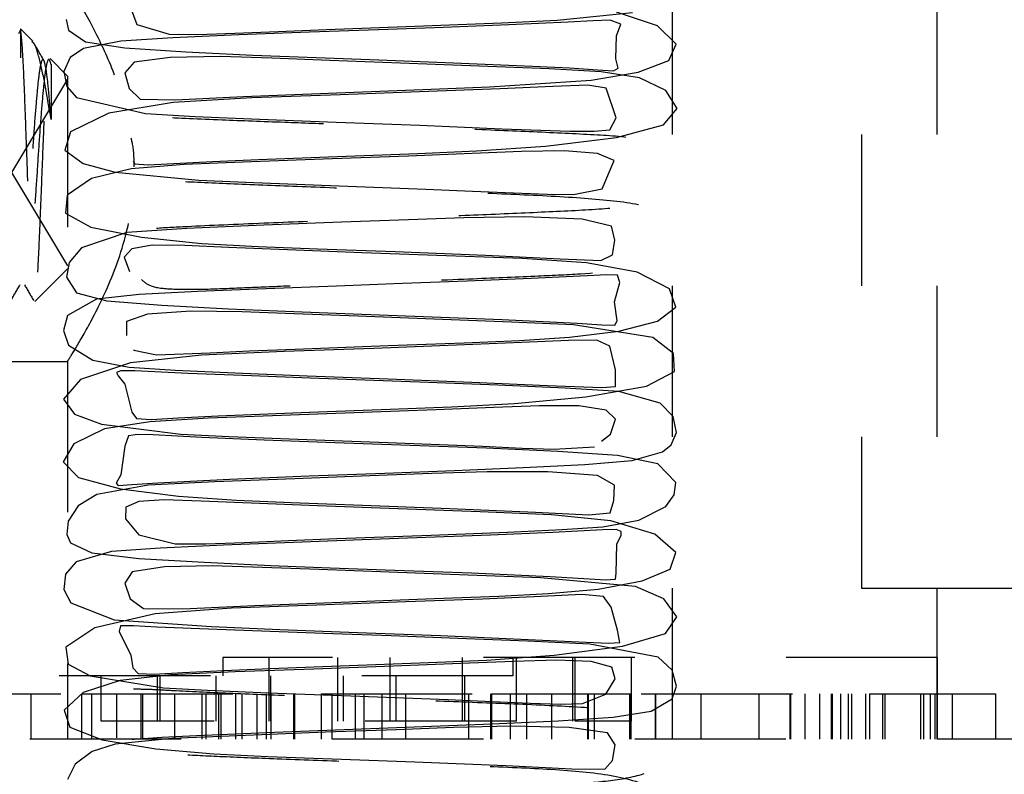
# Model space of a CAD drawing. Header units: inches. Extents: x 1772 to 2706, y -534 to -52.
# Tile 213 of 256: x 1873.897 to 1874.548, y -381.724 to -381.225. Entities that reach past the tile are written whole.
import ezdxf

# ---------------------------------------------------------------- set-up
doc = ezdxf.new("R2010")
doc.units = ezdxf.units.IN
doc.header["$LTSCALE"] = 0.5
doc.header["$MEASUREMENT"] = 0
doc.linetypes.add('HIDDEN', pattern=[0.225, 0.15, -0.075])
doc.layers.add('SID-M-H', color=4, linetype='HIDDEN')

msp = doc.modelspace()

# ---------------------------------------------------------------- linework, layer by layer
at = {"layer": 'SID-M-H'}
for p, q in [((1874.45341, -374.10102), (1874.45341, -381.60102)), ((1874.32841, -381.70102), (1874.32841, -380.95102)), ((1874.50341, -381.70102), (1874.50341, -380.95102)), ((1873.96757, -381.21016), (1873.97416, -381.22813)), ((1874.25205, -381.22535), (1874.30189, -381.22014)), ((1874.31854, -381.229), (1874.29132, -381.21998)), ((1873.92744, -381.22475), (1873.92899, -381.23198)), ((1873.97416, -381.22813), (1873.9956, -381.23456)), ((1874.09964, -381.23141), (1874.16371, -381.22903)), ((1874.17691, -381.23007), (1874.13397, -381.23166)), ((1874.16371, -381.22903), (1874.21525, -381.22701)), ((1874.22006, -381.22836), (1874.17691, -381.23007)), ((1874.21525, -381.22701), (1874.25205, -381.22535)), ((1874.25943, -381.22655), (1874.22006, -381.22836)), ((1874.27589, -381.22563), (1874.25943, -381.22655)), ((1874.28714, -381.22519), (1874.27589, -381.22563)), ((1874.29415, -381.22784), (1874.28714, -381.22519)), ((1874.29128, -381.23571), (1874.29415, -381.22784)), ((1874.33089, -381.24117), (1874.31854, -381.229)), ((1873.89605, -381.23421), (1873.89716, -381.23195)), ((1873.89716, -381.23102), (1873.89716, -381.25014)), ((1873.90531, -381.23917), (1873.89716, -381.23102)), ((1873.92899, -381.23198), (1873.94022, -381.23955)), ((1873.99808, -381.23705), (1873.96359, -381.23915)), ((1873.9956, -381.23456), (1874.01448, -381.2348)), ((1874.04161, -381.2351), (1873.99808, -381.23705)), ((1874.01448, -381.2348), (1874.03887, -381.23399)), ((1874.03887, -381.23399), (1874.0677, -381.23274)), ((1874.08841, -381.23332), (1874.04161, -381.2351)), ((1874.0677, -381.23274), (1874.09964, -381.23141)), ((1874.13397, -381.23166), (1874.08841, -381.23332)), ((1874.291, -381.25094), (1874.29128, -381.23571)), ((1873.96359, -381.23915), (1873.93881, -381.24394)), ((1873.94022, -381.23955), (1873.96622, -381.2437)), ((1873.96622, -381.2437), (1874.00647, -381.24631)), ((1874.3259, -381.25201), (1874.33089, -381.24117)), ((1873.93001, -381.25002), (1873.92585, -381.25919)), ((1873.93881, -381.24394), (1873.93001, -381.25002)), ((1873.99618, -381.24988), (1873.97252, -381.25299)), ((1874.0294, -381.24941), (1873.99618, -381.24988)), ((1874.00647, -381.24631), (1874.05098, -381.24841)), ((1874.06342, -381.25049), (1874.0294, -381.24941)), ((1874.05098, -381.24841), (1874.09279, -381.25008)), ((1874.09279, -381.25008), (1874.13422, -381.25162)), ((1873.92841, -381.26227), (1873.91682, -381.25069)), ((1873.97252, -381.25299), (1873.9663, -381.26011)), ((1874.10173, -381.25195), (1874.06342, -381.25049)), ((1874.14849, -381.25366), (1874.10173, -381.25195)), ((1874.13422, -381.25162), (1874.18353, -381.25349)), ((1874.20057, -381.25564), (1874.14849, -381.25366)), ((1874.18353, -381.25349), (1874.23583, -381.25569)), ((1874.24683, -381.25751), (1874.20057, -381.25564)), ((1874.23583, -381.25569), (1874.26029, -381.25691)), ((1874.29249, -381.25702), (1874.291, -381.25094)), ((1874.30563, -381.25972), (1874.3259, -381.25201)), ((1873.92585, -381.25919), (1873.92782, -381.26925)), ((1873.92841, -381.26227), (1873.92841, -381.38977)), ((1873.9663, -381.26011), (1873.9691, -381.27039)), ((1874.28129, -381.25947), (1874.24683, -381.25751)), ((1874.26029, -381.25691), (1874.27883, -381.25812)), ((1874.27469, -381.26504), (1874.30563, -381.25972)), ((1874.27883, -381.25812), (1874.28937, -381.2587)), ((1874.30659, -381.26336), (1874.28129, -381.25947)), ((1874.28937, -381.2587), (1874.29249, -381.25702)), ((1873.92841, -381.26422), (1873.89128, -381.32602)), ((1873.92782, -381.26925), (1873.93431, -381.27654)), ((1874.16332, -381.27118), (1874.20729, -381.26948)), ((1874.20729, -381.26948), (1874.27469, -381.26504)), ((1874.24929, -381.26914), (1874.21449, -381.27071)), ((1874.27236, -381.26824), (1874.24929, -381.26914)), ((1874.28447, -381.27018), (1874.27236, -381.26824)), ((1874.3239, -381.27184), (1874.30659, -381.26336)), ((1873.9691, -381.27039), (1873.97637, -381.27745)), ((1873.99978, -381.27791), (1874.04474, -381.27574)), ((1874.04474, -381.27574), (1874.10648, -381.27328)), ((1874.10861, -381.27472), (1874.0503, -381.27676)), ((1874.10648, -381.27328), (1874.16332, -381.27118)), ((1874.16698, -381.27257), (1874.10861, -381.27472)), ((1874.21449, -381.27071), (1874.16698, -381.27257)), ((1874.29117, -381.28995), (1874.28447, -381.27018)), ((1874.33139, -381.28369), (1874.3239, -381.27184)), ((1873.93431, -381.27654), (1873.97989, -381.28713)), ((1873.99829, -381.27968), (1873.95556, -381.2868)), ((1873.97637, -381.27745), (1873.99978, -381.27791)), ((1874.0503, -381.27676), (1873.99829, -381.27968)), ((1873.95556, -381.2868), (1873.93031, -381.2992)), ((1873.97989, -381.28713), (1874.01278, -381.28893)), ((1874.01278, -381.28893), (1874.05532, -381.29077)), ((1874.32234, -381.29464), (1874.33139, -381.28369)), ((1874.05532, -381.29077), (1874.10588, -381.29271)), ((1874.10588, -381.29271), (1874.16122, -381.29481)), ((1874.16122, -381.29481), (1874.21561, -381.29709)), ((1874.28683, -381.29775), (1874.29117, -381.28995)), ((1874.29134, -381.30284), (1874.32234, -381.29464)), ((1873.93031, -381.2992), (1873.92666, -381.31138)), ((1874.21561, -381.29709), (1874.26049, -381.29873)), ((1874.26049, -381.29873), (1874.27664, -381.29879)), ((1874.27664, -381.29879), (1874.28683, -381.29775)), ((1874.19873, -381.31182), (1874.24432, -381.30869)), ((1874.24432, -381.30869), (1874.29134, -381.30284)), ((1873.92666, -381.31138), (1873.93862, -381.32012)), ((1874.05455, -381.31743), (1874.11258, -381.31519)), ((1874.15388, -381.31519), (1874.10326, -381.31706)), ((1874.11258, -381.31519), (1874.16003, -381.31344)), ((1874.19593, -381.31359), (1874.15388, -381.31519)), ((1874.16003, -381.31344), (1874.19873, -381.31182)), ((1874.22852, -381.31226), (1874.19593, -381.31359)), ((1874.25687, -381.31173), (1874.22852, -381.31226)), ((1874.27879, -381.3135), (1874.25687, -381.31173)), ((1874.28988, -381.31817), (1874.27879, -381.3135)), ((1873.93862, -381.32012), (1873.95979, -381.32593)), ((1874.00551, -381.32087), (1873.97045, -381.32369)), ((1873.97186, -381.31839), (1873.97284, -381.32025)), ((1873.97284, -381.32025), (1873.98163, -381.32103)), ((1873.98163, -381.32103), (1873.99873, -381.32007)), ((1873.99873, -381.32007), (1874.02425, -381.31872)), ((1874.04996, -381.31905), (1874.00551, -381.32087)), ((1874.02425, -381.31872), (1874.05455, -381.31743)), ((1874.10326, -381.31706), (1874.04996, -381.31905)), ((1874.28194, -381.33679), (1874.28988, -381.31817)), ((1873.89128, -381.32602), (1873.92841, -381.38782)), ((1873.97045, -381.32369), (1873.94411, -381.33007)), ((1873.95979, -381.32593), (1874.01522, -381.33119)), ((1873.94411, -381.33007), (1873.92818, -381.34117)), ((1874.01522, -381.33119), (1874.05145, -381.33275)), ((1874.05145, -381.33275), (1874.10219, -381.33471)), ((1874.10219, -381.33471), (1874.16528, -381.33705)), ((1873.92818, -381.34117), (1873.92709, -381.35295)), ((1874.16528, -381.33705), (1874.19617, -381.33832)), ((1874.19617, -381.33832), (1874.22326, -381.33954)), ((1874.22326, -381.33954), (1874.24566, -381.34049)), ((1874.24566, -381.34049), (1874.26281, -381.34073)), ((1874.26281, -381.34073), (1874.28194, -381.33679)), ((1873.92709, -381.35295), (1873.9437, -381.36222)), ((1874.05818, -381.36089), (1874.00727, -381.36302)), ((1874.10948, -381.35896), (1874.05818, -381.36089)), ((1874.15389, -381.35733), (1874.10948, -381.35896)), ((1874.19034, -381.356), (1874.15389, -381.35733)), ((1874.23069, -381.35539), (1874.19034, -381.356)), ((1874.26861, -381.35697), (1874.23069, -381.35539)), ((1874.28813, -381.36164), (1874.26861, -381.35697)), ((1873.96748, -381.36569), (1873.93758, -381.3759)), ((1873.9437, -381.36222), (1873.97736, -381.36887)), ((1874.00727, -381.36302), (1873.96748, -381.36569)), ((1874.29015, -381.37079), (1874.28813, -381.36164)), ((1873.97736, -381.36887), (1874.01716, -381.37295)), ((1874.01716, -381.37295), (1874.05448, -381.37501)), ((1874.2888, -381.38059), (1874.29015, -381.37079)), ((1873.93758, -381.3759), (1873.9294, -381.38566)), ((1873.97096, -381.37662), (1873.96571, -381.38208)), ((1873.98436, -381.37425), (1873.97096, -381.37662)), ((1874.00589, -381.37444), (1873.98436, -381.37425)), ((1874.0347, -381.37572), (1874.00589, -381.37444)), ((1874.07375, -381.3773), (1874.0347, -381.37572)), ((1874.05448, -381.37501), (1874.0936, -381.37652)), ((1874.12312, -381.37914), (1874.07375, -381.3773)), ((1874.0936, -381.37652), (1874.14495, -381.37842)), ((1874.17866, -381.38116), (1874.12312, -381.37914)), ((1874.14495, -381.37842), (1874.20475, -381.38072)), ((1873.9294, -381.38566), (1873.92768, -381.39542)), ((1873.96571, -381.38208), (1873.96943, -381.39167)), ((1874.22896, -381.38303), (1874.17866, -381.38116)), ((1874.20475, -381.38072), (1874.25416, -381.3831)), ((1874.27141, -381.3858), (1874.22896, -381.38303)), ((1874.25416, -381.3831), (1874.28091, -381.38422)), ((1874.30509, -381.39201), (1874.27141, -381.3858)), ((1874.28091, -381.38422), (1874.2888, -381.38059)), ((1873.90674, -381.41144), (1873.92841, -381.38977)), ((1874.32633, -381.40314), (1874.30509, -381.39201)), ((1873.92768, -381.39542), (1873.93421, -381.40559)), ((1874.1499, -381.39961), (1874.10617, -381.40121)), ((1874.19256, -381.39801), (1874.1499, -381.39961)), ((1874.23493, -381.39627), (1874.19256, -381.39801)), ((1874.2719, -381.39441), (1874.23493, -381.39627)), ((1874.28501, -381.39374), (1874.2719, -381.39441)), ((1874.29207, -381.39399), (1874.28501, -381.39374)), ((1874.28997, -381.41155), (1874.2936, -381.39882)), ((1874.2936, -381.39882), (1874.29207, -381.39399)), ((1873.93421, -381.40559), (1873.95428, -381.41087)), ((1874.01432, -381.40481), (1873.9757, -381.40684)), ((1874.05966, -381.40294), (1874.01432, -381.40481)), ((1874.10617, -381.40121), (1874.05966, -381.40294)), ((1874.33066, -381.41513), (1874.32633, -381.40314)), ((1873.94749, -381.40986), (1873.92841, -381.42073)), ((1873.9757, -381.40684), (1873.94749, -381.40986)), ((1873.95428, -381.41087), (1873.99069, -381.41391)), ((1874.29187, -381.42426), (1874.28997, -381.41155)), ((1874.00984, -381.41783), (1873.98113, -381.41971)), ((1873.99069, -381.41391), (1874.0349, -381.41623)), ((1874.04382, -381.41829), (1874.00984, -381.41783)), ((1874.0349, -381.41623), (1874.078, -381.41805)), ((1874.07816, -381.4196), (1874.04382, -381.41829)), ((1874.078, -381.41805), (1874.11731, -381.41953)), ((1874.3184, -381.4245), (1874.33066, -381.41513)), ((1873.92841, -381.42073), (1873.92567, -381.43053)), ((1873.98113, -381.41971), (1873.96733, -381.4247)), ((1873.96733, -381.4247), (1873.96734, -381.43399)), ((1874.12056, -381.42118), (1874.07816, -381.4196)), ((1874.11731, -381.41953), (1874.16374, -381.42126)), ((1874.17045, -381.42302), (1874.12056, -381.42118)), ((1874.16374, -381.42126), (1874.21579, -381.42334)), ((1874.22202, -381.42503), (1874.17045, -381.42302)), ((1874.21579, -381.42334), (1874.26526, -381.42574)), ((1874.26292, -381.4268), (1874.22202, -381.42503)), ((1874.26526, -381.42574), (1874.28174, -381.42688)), ((1874.29027, -381.42702), (1874.29187, -381.42426)), ((1874.29278, -381.43103), (1874.3184, -381.4245)), ((1873.92567, -381.43053), (1873.92906, -381.44025)), ((1874.26032, -381.43509), (1874.29278, -381.43103)), ((1874.31534, -381.43516), (1874.26292, -381.4268)), ((1874.28174, -381.42688), (1874.29027, -381.42702)), ((1874.14031, -381.44057), (1874.19051, -381.43868)), ((1874.22872, -381.43864), (1874.18564, -381.4404)), ((1874.19051, -381.43868), (1874.22722, -381.43717)), ((1874.22722, -381.43717), (1874.26032, -381.43509)), ((1874.25952, -381.43716), (1874.22872, -381.43864)), ((1874.2784, -381.43707), (1874.25952, -381.43716)), ((1874.28683, -381.44098), (1874.2784, -381.43707)), ((1874.32895, -381.44577), (1874.31534, -381.43516)), ((1873.92906, -381.44025), (1873.94505, -381.45024)), ((1873.972, -381.44327), (1873.97215, -381.44358)), ((1873.97215, -381.44358), (1873.9872, -381.44674)), ((1873.9872, -381.44674), (1874.02268, -381.44534)), ((1874.07155, -381.44453), (1874.01696, -381.44688)), ((1874.02268, -381.44534), (1874.04842, -381.44412)), ((1874.04842, -381.44412), (1874.07879, -381.44286)), ((1874.13091, -381.44245), (1874.07155, -381.44453)), ((1874.07879, -381.44286), (1874.14031, -381.44057)), ((1874.18564, -381.4404), (1874.13091, -381.44245)), ((1874.29073, -381.45665), (1874.28683, -381.44098)), ((1873.62841, -381.45102), (1873.92854, -381.45102)), ((1873.92841, -381.45081), (1873.92841, -381.70102)), ((1873.96993, -381.45205), (1873.93684, -381.46311)), ((1873.94505, -381.45024), (1873.96922, -381.45477)), ((1874.01696, -381.44688), (1873.96993, -381.45205)), ((1874.32964, -381.45765), (1874.32895, -381.44577)), ((1873.96363, -381.45728), (1873.96068, -381.45833)), ((1873.96068, -381.45833), (1873.96194, -381.46067)), ((1873.97284, -381.45738), (1873.96363, -381.45728)), ((1873.96922, -381.45477), (1873.99953, -381.45681)), ((1874.00816, -381.45906), (1873.97284, -381.45738)), ((1873.99953, -381.45681), (1874.03895, -381.45863)), ((1874.29062, -381.46764), (1874.29073, -381.45665)), ((1874.31119, -381.46732), (1874.32964, -381.45765)), ((1873.93684, -381.46311), (1873.92577, -381.47596)), ((1873.96194, -381.46067), (1873.96621, -381.46601)), ((1874.04992, -381.4607), (1874.00816, -381.45906)), ((1874.03895, -381.45863), (1874.08681, -381.46053)), ((1874.08881, -381.46214), (1874.04992, -381.4607)), ((1874.08681, -381.46053), (1874.14031, -381.46253)), ((1874.1249, -381.46348), (1874.08881, -381.46214)), ((1874.16707, -381.46502), (1874.1249, -381.46348)), ((1874.14031, -381.46253), (1874.19567, -381.46476)), ((1874.21292, -381.46679), (1874.16707, -381.46502)), ((1874.19567, -381.46476), (1874.24572, -381.46694)), ((1873.96621, -381.46601), (1873.97092, -381.4847)), ((1874.25734, -381.46878), (1874.21292, -381.46679)), ((1874.24572, -381.46694), (1874.2817, -381.46823)), ((1874.29281, -381.47095), (1874.25734, -381.46878)), ((1874.271, -381.47443), (1874.31119, -381.46732)), ((1874.2817, -381.46823), (1874.29062, -381.46764)), ((1874.32022, -381.47868), (1874.29281, -381.47095)), ((1873.92577, -381.47596), (1873.93298, -381.486)), ((1874.22396, -381.4789), (1874.271, -381.47443)), ((1874.08845, -381.48464), (1874.14165, -381.48266)), ((1874.17179, -381.48306), (1874.12393, -381.48483)), ((1874.14165, -381.48266), (1874.18221, -381.48113)), ((1874.21026, -381.48155), (1874.17179, -381.48306)), ((1874.18221, -381.48113), (1874.22396, -381.4789)), ((1874.2405, -381.48038), (1874.21026, -381.48155)), ((1874.26649, -381.4805), (1874.2405, -381.48038)), ((1874.28457, -381.48322), (1874.26649, -381.4805)), ((1874.29077, -381.48933), (1874.28457, -381.48322)), ((1874.32882, -381.48752), (1874.32022, -381.47868)), ((1873.93298, -381.486), (1873.95088, -381.49262)), ((1873.98287, -381.49092), (1873.95287, -381.49573)), ((1873.97092, -381.4847), (1873.97397, -381.48892)), ((1873.97397, -381.48892), (1873.98364, -381.48947)), ((1874.02161, -381.48867), (1873.98287, -381.49092)), ((1873.98364, -381.48947), (1874.00162, -381.48845)), ((1874.00162, -381.48845), (1874.02793, -381.48709)), ((1874.06991, -381.48684), (1874.02161, -381.48867)), ((1874.02793, -381.48709), (1874.08845, -381.48464)), ((1874.12393, -381.48483), (1874.06991, -381.48684)), ((1874.28732, -381.49915), (1874.29077, -381.48933)), ((1874.33094, -381.49809), (1874.32882, -381.48752)), ((1873.95287, -381.49573), (1873.93255, -381.50548)), ((1873.95088, -381.49262), (1874.00335, -381.49913)), ((1873.96878, -381.50032), (1873.96616, -381.50716)), ((1873.97461, -381.49947), (1873.96878, -381.50032)), ((1873.98494, -381.49972), (1873.97461, -381.49947)), ((1874.01724, -381.50136), (1873.98494, -381.49972)), ((1874.00335, -381.49913), (1874.0352, -381.50062)), ((1874.05831, -381.5031), (1874.01724, -381.50136)), ((1874.0352, -381.50062), (1874.08063, -381.50244)), ((1874.1052, -381.50489), (1874.05831, -381.5031)), ((1874.08063, -381.50244), (1874.14005, -381.50464)), ((1874.28152, -381.50374), (1874.28732, -381.49915)), ((1874.32757, -381.50621), (1874.33094, -381.49809)), ((1873.93255, -381.50548), (1873.92552, -381.51754)), ((1873.96616, -381.50716), (1873.96364, -381.52607)), ((1874.15501, -381.50668), (1874.1052, -381.50489)), ((1874.14005, -381.50464), (1874.2028, -381.50716)), ((1874.20543, -381.50849), (1874.15501, -381.50668)), ((1874.2028, -381.50716), (1874.22887, -381.50834)), ((1874.25265, -381.51056), (1874.20543, -381.50849)), ((1874.22887, -381.50834), (1874.25009, -381.50913)), ((1874.25009, -381.50913), (1874.27671, -381.50755)), ((1874.292, -381.5134), (1874.25265, -381.51056)), ((1874.32173, -381.51085), (1874.32757, -381.50621)), ((1874.27047, -381.51923), (1874.3016, -381.51652)), ((1874.31865, -381.51892), (1874.292, -381.5134)), ((1874.3016, -381.51652), (1874.32173, -381.51085)), ((1873.92552, -381.51754), (1873.9356, -381.52785)), ((1874.13823, -381.52492), (1874.18426, -381.52318)), ((1874.18426, -381.52318), (1874.22971, -381.5213)), ((1874.22971, -381.5213), (1874.27047, -381.51923)), ((1874.33057, -381.53123), (1874.31865, -381.51892)), ((1873.9356, -381.52785), (1873.96341, -381.53527)), ((1873.96364, -381.52607), (1873.96041, -381.53161)), ((1873.98801, -381.53132), (1874.03561, -381.52894)), ((1874.07869, -381.52864), (1874.0258, -381.53077)), ((1874.03561, -381.52894), (1874.0882, -381.52679)), ((1874.12818, -381.52681), (1874.07869, -381.52864)), ((1874.0882, -381.52679), (1874.13823, -381.52492)), ((1874.16933, -381.52529), (1874.12818, -381.52681)), ((1874.20587, -381.5241), (1874.16933, -381.52529)), ((1874.24603, -381.52412), (1874.20587, -381.5241)), ((1874.27879, -381.52659), (1874.24603, -381.52412)), ((1874.29003, -381.53292), (1874.27879, -381.52659)), ((1873.9817, -381.53287), (1873.94769, -381.53909)), ((1873.96041, -381.53161), (1873.96193, -381.53309)), ((1873.96193, -381.53309), (1873.97088, -381.53251)), ((1873.96341, -381.53527), (1874.00173, -381.54029)), ((1873.97088, -381.53251), (1873.98801, -381.53132)), ((1874.0258, -381.53077), (1873.9817, -381.53287)), ((1874.28949, -381.54302), (1874.29003, -381.53292)), ((1874.32949, -381.53938), (1874.33057, -381.53123)), ((1873.94769, -381.53909), (1873.93528, -381.54667)), ((1873.99221, -381.54257), (1873.97557, -381.54363)), ((1874.01664, -381.54345), (1873.99221, -381.54257)), ((1874.00173, -381.54029), (1874.04001, -381.5429)), ((1874.04001, -381.5429), (1874.07633, -381.54441)), ((1874.28717, -381.55118), (1874.28949, -381.54302)), ((1874.324, -381.54699), (1874.32949, -381.53938)), ((1873.93528, -381.54667), (1873.92867, -381.55677)), ((1873.96688, -381.54751), (1873.96662, -381.55527)), ((1873.97557, -381.54363), (1873.96688, -381.54751)), ((1874.04972, -381.54489), (1874.01664, -381.54345)), ((1874.0936, -381.54659), (1874.04972, -381.54489)), ((1874.07633, -381.54441), (1874.12347, -381.54617)), ((1874.14699, -381.54856), (1874.0936, -381.54659)), ((1874.12347, -381.54617), (1874.18122, -381.54833)), ((1874.20126, -381.55049), (1874.14699, -381.54856)), ((1874.18122, -381.54833), (1874.23774, -381.55077)), ((1874.30604, -381.55604), (1874.324, -381.54699)), ((1873.96662, -381.55527), (1873.97555, -381.56575)), ((1874.24845, -381.55257), (1874.20126, -381.55049)), ((1874.23774, -381.55077), (1874.27296, -381.55261)), ((1874.28759, -381.55657), (1874.24845, -381.55257)), ((1874.27296, -381.55261), (1874.28717, -381.55118)), ((1874.28221, -381.56039), (1874.30604, -381.55604)), ((1873.92867, -381.55677), (1873.92798, -381.56566)), ((1874.21918, -381.56392), (1874.25551, -381.56225)), ((1874.28234, -381.56238), (1874.24925, -381.56416)), ((1874.25551, -381.56225), (1874.28221, -381.56039)), ((1874.29105, -381.5623), (1874.28234, -381.56238)), ((1874.31662, -381.56532), (1874.28759, -381.55657)), ((1874.29445, -381.56348), (1874.29105, -381.5623)), ((1873.92798, -381.56566), (1873.93039, -381.57114)), ((1873.97555, -381.56575), (1873.99951, -381.57164)), ((1874.07448, -381.56954), (1874.10635, -381.56823)), ((1874.12326, -381.56913), (1874.07776, -381.57079)), ((1874.10635, -381.56823), (1874.16883, -381.56591)), ((1874.16528, -381.56758), (1874.12326, -381.56913)), ((1874.20804, -381.56594), (1874.16528, -381.56758)), ((1874.16883, -381.56591), (1874.21918, -381.56392)), ((1874.24925, -381.56416), (1874.20804, -381.56594)), ((1874.29154, -381.57193), (1874.29432, -381.5661)), ((1874.29432, -381.5661), (1874.29445, -381.56348)), ((1874.33053, -381.57747), (1874.31662, -381.56532)), ((1873.93039, -381.57114), (1873.94445, -381.57759)), ((1873.98954, -381.57459), (1873.95745, -381.57684)), ((1874.03153, -381.57261), (1873.98954, -381.57459)), ((1873.99951, -381.57164), (1874.01974, -381.57171)), ((1874.01974, -381.57171), (1874.04513, -381.57081)), ((1874.07776, -381.57079), (1874.03153, -381.57261)), ((1874.04513, -381.57081), (1874.07448, -381.56954)), ((1874.29106, -381.59107), (1874.29154, -381.57193)), ((1873.95745, -381.57684), (1873.93412, -381.58374)), ((1873.94445, -381.57759), (1873.9755, -381.58134)), ((1873.9755, -381.58134), (1874.01861, -381.58396)), ((1874.3269, -381.58846), (1874.33053, -381.57747)), ((1873.93412, -381.58374), (1873.92709, -381.59173)), ((1873.99255, -381.58697), (1873.9712, -381.5903)), ((1874.024, -381.58631), (1873.99255, -381.58697)), ((1874.01861, -381.58396), (1874.06278, -381.58598)), ((1874.05735, -381.58733), (1874.024, -381.58631)), ((1874.09483, -381.58877), (1874.05735, -381.58733)), ((1874.06278, -381.58598), (1874.10199, -381.58751)), ((1874.14107, -381.59047), (1874.09483, -381.58877)), ((1874.10199, -381.58751), (1874.14484, -381.58909)), ((1874.30832, -381.5963), (1874.3269, -381.58846)), ((1873.92709, -381.59173), (1873.92591, -381.60192)), ((1873.9712, -381.5903), (1873.96631, -381.59773)), ((1874.19326, -381.59243), (1874.14107, -381.59047)), ((1874.14484, -381.58909), (1874.19539, -381.59103)), ((1874.24103, -381.59432), (1874.19326, -381.59243)), ((1874.19539, -381.59103), (1874.24756, -381.59332)), ((1874.30399, -381.59997), (1874.24103, -381.59432)), ((1874.24756, -381.59332), (1874.2697, -381.59457)), ((1874.2697, -381.59457), (1874.28411, -381.59556)), ((1874.28411, -381.59556), (1874.29069, -381.5951)), ((1874.29069, -381.5951), (1874.29106, -381.59107)), ((1873.96631, -381.59773), (1873.96976, -381.60802)), ((1874.24636, -381.60469), (1874.27911, -381.60173)), ((1874.27911, -381.60173), (1874.30832, -381.5963)), ((1874.3226, -381.60818), (1874.30399, -381.59997)), ((1874.45341, -381.60102), (1884.45341, -381.60102)), ((1873.92591, -381.60192), (1873.9305, -381.61087)), ((1873.96976, -381.60802), (1873.97861, -381.61461)), ((1874.11474, -381.61006), (1874.17082, -381.60798)), ((1874.20271, -381.60827), (1874.15203, -381.61021)), ((1874.17082, -381.60798), (1874.2136, -381.6063)), ((1874.24153, -381.60659), (1874.20271, -381.60827)), ((1874.2136, -381.6063), (1874.24636, -381.60469)), ((1874.26845, -381.60533), (1874.24153, -381.60659)), ((1874.28283, -381.60658), (1874.26845, -381.60533)), ((1874.28786, -381.61359), (1874.28283, -381.60658)), ((1874.33131, -381.61998), (1874.3226, -381.60818)), ((1873.9305, -381.61087), (1873.95917, -381.62208)), ((1873.97861, -381.61461), (1874.00469, -381.61475)), ((1874.03679, -381.6144), (1873.98633, -381.61815)), ((1874.00469, -381.61475), (1874.05216, -381.6125)), ((1874.0933, -381.61232), (1874.03679, -381.6144)), ((1874.05216, -381.6125), (1874.11474, -381.61006)), ((1874.15203, -381.61021), (1874.0933, -381.61232)), ((1874.29205, -381.62888), (1874.28786, -381.61359)), ((1873.98633, -381.61815), (1873.94645, -381.62722)), ((1874.32384, -381.63107), (1874.33131, -381.61998)), ((1873.94645, -381.62722), (1873.92727, -381.64015)), ((1873.95917, -381.62208), (1874.02363, -381.6265)), ((1873.96332, -381.62609), (1873.96245, -381.62976)), ((1873.97193, -381.62605), (1873.96332, -381.62609)), ((1873.9875, -381.62678), (1873.97193, -381.62605)), ((1874.02724, -381.6284), (1873.9875, -381.62678)), ((1874.02363, -381.6265), (1874.06875, -381.62838)), ((1873.96245, -381.62976), (1873.97032, -381.64545)), ((1874.06831, -381.62993), (1874.02724, -381.6284)), ((1874.10387, -381.63124), (1874.06831, -381.62993)), ((1874.06875, -381.62838), (1874.12011, -381.63031)), ((1874.14233, -381.63265), (1874.10387, -381.63124)), ((1874.12011, -381.63031), (1874.17493, -381.63242)), ((1874.18647, -381.63429), (1874.14233, -381.63265)), ((1874.17493, -381.63242), (1874.22803, -381.6347)), ((1874.23258, -381.63616), (1874.18647, -381.63429)), ((1874.29348, -381.63694), (1874.29205, -381.62888)), ((1874.29534, -381.63938), (1874.32384, -381.63107)), ((1873.92727, -381.64015), (1873.9288, -381.65144)), ((1874.22803, -381.6347), (1874.2712, -381.63674)), ((1874.27381, -381.63813), (1874.23258, -381.63616)), ((1874.25023, -381.64536), (1874.29534, -381.63938)), ((1874.2712, -381.63674), (1874.28602, -381.63738)), ((1874.31886, -381.64663), (1874.27381, -381.63813)), ((1874.28602, -381.63738), (1874.29348, -381.63694)), ((1873.97032, -381.64545), (1873.97146, -381.65383)), ((1874.03108, -381.64702), (1874.03108, -381.65902)), ((1874.50349, -381.64702), (1874.03108, -381.64702)), ((1874.06175, -381.68902), (1874.06175, -381.64702)), ((1874.10699, -381.68902), (1874.10699, -381.64702)), ((1874.14161, -381.68902), (1874.14161, -381.64702)), ((1874.18953, -381.68902), (1874.18953, -381.64702)), ((1874.20536, -381.6486), (1874.25023, -381.64536)), ((1874.2229, -381.64702), (1874.2229, -381.65902)), ((1874.22525, -381.68902), (1874.22525, -381.64702)), ((1874.26241, -381.68902), (1874.26241, -381.64702)), ((1874.26404, -381.68902), (1874.26404, -381.64702)), ((1874.3012, -381.68902), (1874.3012, -381.64702)), ((1874.32808, -381.65523), (1874.31886, -381.64663)), ((1874.50349, -381.70102), (1874.50349, -381.64702)), ((1873.9288, -381.65144), (1873.94323, -381.65905)), ((1873.97146, -381.65383), (1873.97517, -381.65758)), ((1874.06243, -381.65419), (1874.12035, -381.65199)), ((1874.14379, -381.65264), (1874.09114, -381.65459)), ((1874.12035, -381.65199), (1874.16694, -381.65026)), ((1874.18843, -381.65096), (1874.14379, -381.65264)), ((1874.16694, -381.65026), (1874.20536, -381.6486)), ((1874.22322, -381.64954), (1874.18843, -381.65096)), ((1874.25168, -381.64865), (1874.22322, -381.64954)), ((1874.27461, -381.64964), (1874.25168, -381.64865)), ((1874.28836, -381.65337), (1874.27461, -381.64964)), ((1874.29038, -381.66101), (1874.28836, -381.65337)), ((1874.2229, -381.65902), (1873.75332, -381.65902)), ((1873.94323, -381.65905), (1873.99189, -381.66696)), ((1873.95062, -381.68902), (1873.95062, -381.65902)), ((1873.99675, -381.65845), (1873.96317, -381.66205)), ((1873.97517, -381.65758), (1873.98574, -381.6579)), ((1873.98574, -381.6579), (1874.0046, -381.65682)), ((1873.98778, -381.68902), (1873.98778, -381.65902)), ((1873.98956, -381.68902), (1873.98956, -381.65902)), ((1874.03924, -381.65651), (1873.99675, -381.65845)), ((1874.0046, -381.65682), (1874.03167, -381.65546)), ((1874.02672, -381.68902), (1874.02672, -381.65902)), ((1874.03167, -381.65546), (1874.06243, -381.65419)), ((1874.09114, -381.65459), (1874.03924, -381.65651)), ((1874.06271, -381.68902), (1874.06271, -381.65902)), ((1874.11079, -381.68902), (1874.11079, -381.65902)), ((1874.14573, -381.68902), (1874.14573, -381.65902)), ((1874.19109, -381.68902), (1874.19109, -381.65902)), ((1874.33091, -381.6658), (1874.32808, -381.65523)), ((1873.96317, -381.66205), (1873.93873, -381.67005)), ((1874.28436, -381.67116), (1874.29038, -381.66101)), ((1874.32804, -381.67421), (1874.33091, -381.6658)), ((1873.90411, -381.67102), (1873.90411, -381.70102)), ((1873.93873, -381.67005), (1873.92618, -381.68188)), ((1873.93761, -381.67102), (1874.07774, -381.67102)), ((1873.93761, -381.67102), (1873.93761, -381.70102)), ((1873.94431, -381.67102), (1873.94431, -381.70102)), ((1873.96076, -381.67102), (1873.96076, -381.70008)), ((1873.97691, -381.67102), (1873.97691, -381.70102)), ((1873.97782, -381.67102), (1873.97782, -381.70102)), ((1873.99189, -381.66696), (1874.0209, -381.66853)), ((1873.99915, -381.67102), (1873.99915, -381.70102)), ((1874.01712, -381.67102), (1874.01712, -381.70102)), ((1874.01977, -381.67102), (1874.01977, -381.70102)), ((1874.0209, -381.66853), (1874.06095, -381.67021)), ((1874.02828, -381.67102), (1874.02828, -381.70102)), ((1874.02971, -381.67102), (1874.02971, -381.70102)), ((1874.03935, -381.67102), (1874.03935, -381.70102)), ((1874.04362, -381.67102), (1874.04362, -381.70102)), ((1874.05347, -381.67102), (1874.05347, -381.70102)), ((1874.05978, -381.67102), (1874.05978, -381.70102)), ((1874.06095, -381.67021), (1874.11564, -381.67228)), ((1874.06281, -381.67102), (1874.06281, -381.70102)), ((1874.07774, -381.67102), (1874.07774, -381.70102)), ((1874.07835, -381.67102), (1874.07835, -381.70102)), ((1874.09601, -381.67102), (1874.09601, -381.70102)), ((1874.10302, -381.67102), (1874.10302, -381.70102)), ((1874.11564, -381.67228), (1874.18003, -381.67473)), ((1874.11855, -381.67102), (1874.11855, -381.70102)), ((1874.12438, -381.67102), (1874.12438, -381.70102)), ((1874.13622, -381.67102), (1874.13622, -381.70102)), ((1874.15174, -381.67102), (1874.15174, -381.70102)), ((1874.19349, -381.67102), (1874.19349, -381.70102)), ((1874.20799, -381.67102), (1874.20799, -381.70102)), ((1874.20807, -381.67102), (1874.20807, -381.70102)), ((1874.20864, -381.67102), (1874.20864, -381.70102)), ((1874.2087, -381.67102), (1874.2087, -381.70102)), ((1874.21559, -381.67102), (1874.22093, -381.67102)), ((1874.22093, -381.67102), (1874.22093, -381.70102)), ((1874.23187, -381.67102), (1874.23187, -381.70102)), ((1874.24832, -381.67102), (1874.24832, -381.70102)), ((1874.26892, -381.67729), (1874.28436, -381.67116)), ((1874.27208, -381.67102), (1874.27208, -381.70102)), ((1874.27259, -381.67102), (1874.27259, -381.70102)), ((1874.27665, -381.67102), (1874.27665, -381.70102)), ((1874.29986, -381.67102), (1874.29986, -381.70102)), ((1874.30071, -381.67102), (1874.30071, -381.70102)), ((1874.3076, -381.67102), (1874.45872, -381.67102)), ((1874.31686, -381.67102), (1874.31686, -381.70102)), ((1874.31714, -381.67102), (1874.31714, -381.70102)), ((1874.34702, -381.67102), (1874.34702, -381.70102)), ((1874.3854, -381.67102), (1874.3854, -381.70102)), ((1874.40584, -381.67102), (1874.40584, -381.70102)), ((1874.40642, -381.67102), (1874.40642, -381.70102)), ((1874.41586, -381.67102), (1874.41586, -381.70102)), ((1874.42561, -381.67102), (1874.42561, -381.70102)), ((1874.43323, -381.67102), (1874.43323, -381.70102)), ((1874.43395, -381.67102), (1874.43395, -381.70102)), ((1874.43937, -381.67102), (1874.43937, -381.70102)), ((1874.44445, -381.67102), (1874.44445, -381.70102)), ((1874.44663, -381.67102), (1874.44663, -381.70102)), ((1874.45607, -381.67102), (1874.45607, -381.70102)), ((1874.45872, -381.67102), (1874.45872, -381.70102)), ((1874.46723, -381.67102), (1874.46723, -381.70102)), ((1874.46866, -381.67102), (1874.46866, -381.70102)), ((1874.49242, -381.67102), (1874.49242, -381.70102)), ((1874.49435, -381.67102), (1874.49435, -381.70102)), ((1874.49873, -381.67102), (1874.49873, -381.70102)), ((1874.50176, -381.67102), (1874.50176, -381.70102)), ((1874.51334, -381.67102), (1874.51334, -381.70102)), ((1874.54197, -381.67102), (1874.54197, -381.70102)), ((1874.18003, -381.67473), (1874.20922, -381.676)), ((1874.20922, -381.676), (1874.23423, -381.6771)), ((1874.23423, -381.6771), (1874.25424, -381.67771)), ((1874.25424, -381.67771), (1874.26892, -381.67729)), ((1874.31434, -381.68243), (1874.32804, -381.67421)), ((1873.92618, -381.68188), (1873.92994, -381.6931)), ((1874.28919, -381.68647), (1874.31434, -381.68243)), ((1874.22525, -381.68902), (1873.95062, -381.68902)), ((1874.1169, -381.69425), (1874.16338, -381.69252)), ((1874.16338, -381.69252), (1874.20911, -381.69072)), ((1874.22159, -381.69234), (1874.18357, -381.69329)), ((1874.20911, -381.69072), (1874.25277, -381.68873)), ((1874.25995, -381.6932), (1874.22159, -381.69234)), ((1874.25277, -381.68873), (1874.28919, -381.68647)), ((1874.3012, -381.68902), (1874.26404, -381.68902)), ((1873.92994, -381.6931), (1873.95118, -381.70141)), ((1873.99065, -381.6997), (1874.01371, -381.69848)), ((1874.04611, -381.69846), (1873.99732, -381.70052)), ((1874.01371, -381.69848), (1874.06527, -381.69623)), ((1874.09888, -381.69643), (1874.04611, -381.69846)), ((1874.06527, -381.69623), (1874.1169, -381.69425)), ((1874.14583, -381.6947), (1874.09888, -381.69643)), ((1874.18357, -381.69329), (1874.14583, -381.6947)), ((1874.28528, -381.69676), (1874.25995, -381.6932)), ((1874.29041, -381.70472), (1874.28528, -381.69676)), ((1876.00341, -381.70102), (1873.62841, -381.70102)), ((1873.95983, -381.70418), (1873.94462, -381.70915)), ((1873.95118, -381.70141), (1873.98669, -381.70733)), ((1873.99732, -381.70052), (1873.95983, -381.70418)), ((1873.96076, -381.70046), (1873.96076, -381.70102)), ((1873.97101, -381.70102), (1873.97268, -381.70091)), ((1873.97268, -381.70091), (1873.99065, -381.6997)), ((1874.2887, -381.71503), (1874.29041, -381.70472)), ((1873.94462, -381.70915), (1873.93339, -381.71747)), ((1873.98669, -381.70733), (1874.02518, -381.71064)), ((1874.02518, -381.71064), (1874.06074, -381.71234)), ((1874.06074, -381.71234), (1874.10334, -381.71396)), ((1873.93339, -381.71747), (1873.92829, -381.72763)), ((1874.10334, -381.71396), (1874.15794, -381.71598)), ((1874.15794, -381.71598), (1874.21812, -381.71838)), ((1874.21812, -381.71838), (1874.2619, -381.72061)), ((1874.28357, -381.72081), (1874.2887, -381.71503)), ((1874.2619, -381.72061), (1874.28357, -381.72081))]:
    msp.add_line(p, q, dxfattribs=at)
for points, knots in [([(1873.92854, -381.45081), (1873.92911, -381.4499), (1873.93027, -381.44807), (1873.9399, -381.43208), (1873.95347, -381.40647), (1873.96684, -381.37263), (1873.97342, -381.33468), (1873.97122, -381.2996), (1873.96221, -381.26661), (1873.94868, -381.23584), (1873.93526, -381.21196), (1873.92791, -381.20022), (1873.92895, -381.2019), (1873.92917, -381.20225)], [0, 0, 0, 0, 0.087843, 0.177832, 0.278119, 0.392298, 0.479056, 0.566082, 0.64891, 0.74581, 0.860331, 0.971334, 1, 1, 1, 1]), ([(1873.89716, -381.23195), (1873.89745, -381.23427), (1873.89809, -381.23927), (1873.89916, -381.25791), (1873.90017, -381.28411), (1873.90131, -381.31479), (1873.90234, -381.346), (1873.90344, -381.37416), (1873.90452, -381.3962), (1873.90557, -381.40964), (1873.9067, -381.41315), (1873.90771, -381.40672), (1873.90885, -381.3911), (1873.90987, -381.36852), (1873.91099, -381.34161), (1873.91205, -381.31357), (1873.91312, -381.28778), (1873.91423, -381.26699), (1873.91526, -381.25368), (1873.9164, -381.24845), (1873.9171, -381.25255), (1873.91745, -381.25461)], [0, 0, 0, 0, 0.0500596, 0.1078988, 0.1657515, 0.2228002, 0.2791161, 0.3351137, 0.3899014, 0.4447304, 0.4980974, 0.5513783, 0.6036933, 0.6554347, 0.7066964, 0.7569071, 0.8071092, 0.8557943, 0.9045054, 0.9520761, 1, 1, 1, 1]), ([(1873.91745, -381.29102), (1873.91624, -381.28354), (1873.91376, -381.26821), (1873.90986, -381.2508), (1873.90696, -381.2407), (1873.90528, -381.2399), (1873.9048, -381.23968)], [0, 0, 0, 0, 0.277827, 0.56874, 0.877916, 1, 1, 1, 1]), ([(1873.91263, -381.25176), (1873.91066, -381.24836), (1873.90847, -381.24458), (1873.90628, -381.24081), (1873.90606, -381.24042)], [0, 0, 0, 0, 0.899142, 1, 1, 1, 1]), ([(1873.91745, -381.29102), (1873.91689, -381.28365), (1873.91583, -381.26981), (1873.91414, -381.25678), (1873.91266, -381.25062), (1873.91114, -381.25156), (1873.90955, -381.25945), (1873.90811, -381.27359), (1873.90652, -381.29258), (1873.90501, -381.31474), (1873.90352, -381.33797), (1873.90192, -381.35998), (1873.90048, -381.37903), (1873.8989, -381.39255), (1873.89774, -381.39959), (1873.89711, -381.39963), (1873.89699, -381.39964)], [0, 0, 0, 0, 0.0859512, 0.1612732, 0.2353277, 0.3098265, 0.3850098, 0.4585972, 0.5338375, 0.6081924, 0.6823841, 0.757673, 0.8312804, 0.9063893, 0.9810313, 1, 1, 1, 1]), ([(1873.91745, -381.25461), (1873.91716, -381.2535), (1873.91637, -381.25056), (1873.91505, -381.25161), (1873.91346, -381.25944), (1873.91202, -381.2736), (1873.91043, -381.29258), (1873.90892, -381.31474), (1873.90742, -381.33797), (1873.90582, -381.35999), (1873.90439, -381.37896), (1873.9028, -381.3928), (1873.9013, -381.4008), (1873.90034, -381.40036), (1873.89987, -381.40014)], [0, 0, 0, 0, 0.052123, 0.13874, 0.226152, 0.311709, 0.399188, 0.485637, 0.571897, 0.659432, 0.745012, 0.832338, 0.919121, 1, 1, 1, 1]), ([(1873.91745, -381.25461), (1873.91745, -381.25546), (1873.91745, -381.25902), (1873.91745, -381.26974), (1873.91745, -381.28389), (1873.91745, -381.29102)], [0, 0, 0, 0, 0.133908, 0.563244, 1, 1, 1, 1]), ([(1873.97724, -381.39685), (1873.97903, -381.39846), (1873.98297, -381.40198), (1873.99691, -381.40333), (1874.01635, -381.40344), (1874.04152, -381.40244), (1874.08047, -381.40069), (1874.13383, -381.39866), (1874.19142, -381.39656), (1874.236, -381.39467), (1874.27623, -381.3928), (1874.31068, -381.38947), (1874.3321, -381.37287), (1874.33143, -381.35684), (1874.31217, -381.34752), (1874.2801, -381.34369), (1874.23556, -381.34102), (1874.18506, -381.33916), (1874.13319, -381.3374), (1874.08303, -381.33553), (1874.03779, -381.33378), (1874.00033, -381.33202), (1873.97357, -381.33066), (1873.96471, -381.33122), (1873.96929, -381.34785), (1873.9592, -381.36396), (1873.96007, -381.36476), (1873.96836, -381.36418), (1873.98472, -381.36292), (1874.01322, -381.36139), (1874.0553, -381.35951), (1874.10858, -381.35746), (1874.15941, -381.3556), (1874.20721, -381.35379), (1874.25173, -381.35173), (1874.28623, -381.35009), (1874.31244, -381.34655), (1874.3256, -381.34176), (1874.3319, -381.33071), (1874.33051, -381.31906), (1874.32203, -381.30999), (1874.30487, -381.30286), (1874.27855, -381.30126), (1874.24152, -381.29942), (1874.19582, -381.29754), (1874.15053, -381.29587), (1874.10909, -381.29436), (1874.06858, -381.29285), (1874.02663, -381.29128), (1873.99386, -381.28986), (1873.97342, -381.28879), (1873.9627, -381.28805), (1873.96283, -381.28944), (1873.96288, -381.29007)], [0, 0, 0, 0, 0.011668, 0.02554, 0.039738, 0.054226, 0.068947, 0.098488, 0.125024, 0.147304, 0.165434, 0.199201, 0.217215, 0.238848, 0.263379, 0.29006, 0.315925, 0.340367, 0.363633, 0.386006, 0.407841, 0.429148, 0.449566, 0.468287, 0.486033, 0.506893, 0.518839, 0.531992, 0.546394, 0.561077, 0.588287, 0.612704, 0.634399, 0.656271, 0.679501, 0.704016, 0.726972, 0.747286, 0.756761, 0.766763, 0.777442, 0.78846, 0.811496, 0.836595, 0.860151, 0.880905, 0.898879, 0.915741, 0.93663, 0.961795, 0.975877, 0.9892, 1, 1, 1, 1]), ([(1873.97027, -381.30326), (1873.97059, -381.30458), (1873.97203, -381.31058), (1873.97214, -381.31713), (1873.97224, -381.32223)], [0, 0, 0, 0, 0.219744, 1, 1, 1, 1]), ([(1873.88518, -381.42068), (1873.88715, -381.41728), (1873.89109, -381.41048), (1873.89504, -381.40368), (1873.89701, -381.40029)], [0, 0, 0, 0, 0.500208, 1, 1, 1, 1]), ([(1873.89988, -381.40034), (1873.90185, -381.40373), (1873.90386, -381.40719), (1873.90586, -381.41064), (1873.90589, -381.4107)], [0, 0, 0, 0, 0.983597, 1, 1, 1, 1]), ([(1873.824, -381.67102), (1873.8372, -381.67102), (1873.86354, -381.67102), (1873.90302, -381.67102), (1873.93001, -381.67102), (1873.94275, -381.67102), (1873.94379, -381.67102), (1873.94431, -381.67102)], [0, 0, 0, 0, 0.251071, 0.501095, 0.749791, 0.874852, 1, 1, 1, 1]), ([(1873.97271, -381.77978), (1873.97295, -381.7802), (1873.9751, -381.78412), (1873.98964, -381.78383), (1874.02114, -381.78252), (1874.05604, -381.78083), (1874.09586, -381.77927), (1874.14498, -381.7775), (1874.19491, -381.77559), (1874.23344, -381.77408), (1874.26735, -381.77205), (1874.29897, -381.76774), (1874.32247, -381.76143), (1874.33374, -381.75196), (1874.32838, -381.73938), (1874.30412, -381.72733), (1874.26758, -381.72195), (1874.22304, -381.71972), (1874.17133, -381.71801), (1874.11736, -381.71601), (1874.06842, -381.71419), (1874.03002, -381.71266), (1873.99949, -381.71109), (1873.97954, -381.71082), (1873.96326, -381.71446), (1873.96566, -381.72737), (1873.98106, -381.73855), (1874.00074, -381.74045), (1874.02176, -381.74029), (1874.04781, -381.73926), (1874.08718, -381.73749), (1874.13981, -381.73552), (1874.19614, -381.73347), (1874.23995, -381.73152), (1874.27071, -381.73025), (1874.29732, -381.72732), (1874.31921, -381.72179), (1874.33126, -381.70775), (1874.33052, -381.69667), (1874.32314, -381.6874), (1874.3043, -381.68236), (1874.27269, -381.68006), (1874.22845, -381.67787), (1874.17866, -381.67606), (1874.12781, -381.67427), (1874.07873, -381.67246), (1874.03404, -381.67068), (1874.0029, -381.6693), (1873.98281, -381.66805), (1873.96993, -381.66789), (1873.96359, -381.66837), (1873.96812, -381.68295), (1873.96351, -381.69638), (1873.9598, -381.70032), (1873.96097, -381.70065), (1873.96125, -381.70073)], [0, 0, 0, 0, 0.002545, 0.023698, 0.048206, 0.06177, 0.076106, 0.102766, 0.124777, 0.142269, 0.159715, 0.179379, 0.201117, 0.223535, 0.246186, 0.268538, 0.29102, 0.313988, 0.33779, 0.362083, 0.383716, 0.40227, 0.418152, 0.434529, 0.451854, 0.492727, 0.518284, 0.531939, 0.545803, 0.559833, 0.573965, 0.601936, 0.627041, 0.648454, 0.666321, 0.683104, 0.699889, 0.717841, 0.728157, 0.739104, 0.762441, 0.787675, 0.812095, 0.835184, 0.857085, 0.878189, 0.899198, 0.920129, 0.930522, 0.940482, 0.958772, 0.976107, 0.985942, 0.996616, 1, 1, 1, 1]), ([(1874.09601, -381.67102), (1874.09656, -381.67102), (1874.09764, -381.67102), (1874.11019, -381.67102), (1874.14597, -381.67102), (1874.18358, -381.67102), (1874.20864, -381.67102)], [0, 0, 0, 0, 0.125454, 0.250897, 0.500851, 1, 1, 1, 1]), ([(1874.20864, -381.67102), (1874.22715, -381.67102), (1874.2602, -381.67102), (1874.28834, -381.67102), (1874.30071, -381.67102)], [0, 0, 0, 0, 0.560137, 1, 1, 1, 1]), ([(1874.45872, -381.67102), (1874.47616, -381.67102), (1874.50224, -381.67102), (1874.53033, -381.67102), (1874.54067, -381.67102), (1874.54154, -381.67102), (1874.54197, -381.67102)], [0, 0, 0, 0, 0.5014, 0.750128, 0.875051, 1, 1, 1, 1]), ([(1874.51334, -381.70102), (1874.51301, -381.70102), (1874.51235, -381.70102), (1874.50979, -381.70102), (1874.50648, -381.70102), (1874.50602, -381.70102)], [0, 0, 0, 0, 0.463002, 0.925534, 1, 1, 1, 1])]:
    msp.add_open_spline(points, degree=3, knots=knots, dxfattribs=at)

doc.saveas('drawing.dxf')
